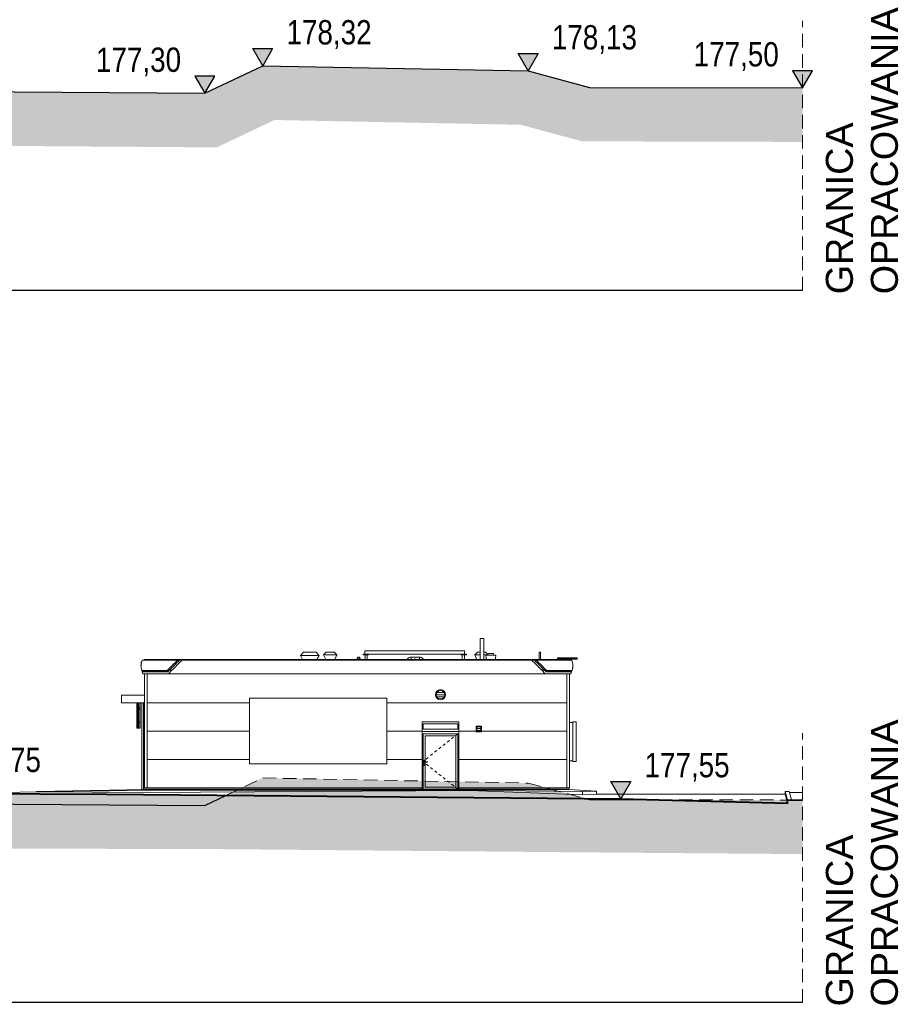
# Model space of a CAD drawing. Header units: metres. Extents: x 964 to 7125, y -212 to 9570.
# Tile 126 of 185: x 2104 to 2137, y 236 to 273. Entities that reach past the tile are written whole.
import ezdxf

# ---------------------------------------------------------------- set-up
doc = ezdxf.new("R2010")
doc.units = ezdxf.units.M
for name, pattern in [('( Dashed )', [0.75, 0.5, -0.25]), ('ACAD_ISO02W100', [15, 12, -3]), ('CIĄGłA', [0]), ('DASH', [0.75, 0.5, -0.25]), ('DASHED', [0.75, 0.5, -0.25])]:
    doc.linetypes.add(name, pattern=pattern)
for name, color, linetype, lineweight in [('- AGP-1_OPISY', 7, 'Continuous', 13), ('a___widokowa_0.3', 6, 'Continuous', 30), ('AGP1_ELEWACJE', 7, 'Continuous', 15), ('AGP1_OPISY', 7, 'Continuous', 13)]:
    doc.layers.add(name, color=color, linetype=linetype, lineweight=lineweight)
doc.layers.add('AGP1_02_ramy na żaluzje zewn', color=7, linetype='Continuous', lineweight=15, true_color=0x636466)
for name, color, linetype in [('Budowlane - Chodnik', 7, 'Continuous'), ('Budowlane - Obrobki Blacharskie', 7, 'Continuous'), ('Instalacje - CO - Urzadzenia - Nadsufitowe', 7, 'Continuous'), ('Instalacje - Wentylacja - Urzadzenia - Przypodlogowe', 7, 'Continuous'), ('Konstrukcja - platforma', 7, 'Continuous'), ('Panele', 32, 'Continuous'), ('wypelnienia kryjace', 250, 'Continuous'), ('wypelnienia wielobokow', 7, 'Continuous'), ('Wyposazenie Zew - Bilbordy', 7, 'Continuous'), ('Wyposazenie Zew - Blendy Elewacyjne', 7, 'Continuous'), ('Wyposazenie Zew - Wizualizacja Logo', 7, 'Continuous'), ('zz-odwodnienie', 5, 'Continuous')]:
    doc.layers.add(name, color=color, linetype=linetype)
doc.styles.add('GENERATED_STYLE_2', font='arial.ttf')
doc.styles.get("Standard").update_dxf_attribs({"font": 'arial.ttf'})
pattern_1 = [(95, (-246.40574, -178.47514), (0.14009465, 0.117553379), [0.01905, -0.20955]), (40, (-246.40574, -178.47514), (-0.160018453, 0.110176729), [0.01524, -0.167640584]), (145.451445, (-246.39407, -178.46534), (-0.019923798, 0.227730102), [0.016190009, -0.178090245]), (91.1842, (-246.44167, -178.43922), (0.221410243, 0.161953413), [0.028575, -0.314325]), (141.635558, (-246.42321, -178.42572), (-0.007086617, 0.342826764), [0.024285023, -0.267135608]), (36.184151, (-246.44167, -178.43922), (-0.007086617, 0.342826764), [0.022859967, -0.251459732]), (66, (-246.41472, -178.43024), (0.179519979, 0.034895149), [0.01905, -0.20955]), (11, (-246.41472, -178.43024), (-0.086539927, 0.173941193), [0.01524, -0.16764]), (116.451445, (-246.39976, -178.42733), (0.092980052, 0.208836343), [0.016190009, -0.178089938]), (82.5, (-246.405744, -178.47514), (-0.057605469, 0.0619734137), [0, -0.165608, 0, -0.17018, 0, -0.168275]), (52.5, (-246.40574, -178.47514), (-0.0235897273, 0.1180870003), [0, -0.097028, 0, -0.161798, 0, -0.064135]), (12.5, (-246.445796, -178.51519), (0.099927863, 0.0918261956), [0, -0.0635, 0, -0.19812, 0, -0.26289]), (2.5, (-246.46376, -178.53315), (0.0867639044, 0.122722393), [0, -0.08255, 0, -0.131572, 0, -0.18669])]

# ---------------------------------------------------------------- blocks, each defined once
blk = doc.blocks.new('d_rzędna')
at = {"layer": 'zz-odwodnienie'}
blk.add_hatch(color=0, dxfattribs=at).paths.add_polyline_path([(0, 0), (0.369, 0.639), (-0.369, 0.639)])
at = {"layer": 'zz-odwodnienie', "color": 0}
for p, q in [((-0.369, 0.639), (0, 0)), ((0.369, 0.639), (-0.369, 0.639)), ((-0.369, 0.639), (0, 0)), ((0.369, 0.639), (-0.369, 0.639)), ((0, 0), (0.369, 0.639)), ((0, 0), (0.369, 0.639))]:
    blk.add_line(p, q, dxfattribs=at)
blk = doc.blocks.new('ELEWACJA PRZEKRÓJ TERENU 2')
at = {"color": 18, "lineweight": 5, "true_color": 0x000000}
for points in [[(13569.2, 5457.1), (13628.2, 5457.1), (13632.2, 5457.1), (13642.2, 5457.1), (13642.2, 5453.1), (13569.2, 5453.1), (13569.2, 5457.1)], [(13569.2, 5453.1), (13569.2, 5451.1)], [(13573.2, 5451.1), (13573.2, 5453.1)]]:
    blk.add_lwpolyline(points, dxfattribs=at)
at = {"color": 18, "linetype": 'ACAD_ISO02W100', "lineweight": 5, "ltscale": 0.1, "true_color": 0x000000}
for points in [[(13628.5, 5453.4), (13569.2, 5453.4), (13569.2, 5456.8), (13628.5, 5456.8)], [(13569.5, 5453.1), (13569.5, 5451.1)], [(13572.9, 5451.1), (13572.9, 5453.1)], [(13632.2, 5457.1), (13632.2, 5453.1), (13628.2, 5453.1), (13628.2, 5457.1), (13632.2, 5457.1)], [(13631.9, 5456.8), (13642.2, 5456.8), (13642.2, 5453.4), (13631.9, 5453.4)]]:
    blk.add_lwpolyline(points, dxfattribs=at)
blk.add_lwpolyline([(13631.9, 5456.8), (13631.9, 5453.4), (13628.5, 5453.4), (13628.5, 5456.8)], close=True, dxfattribs=at)
at = {"layer": 'a___widokowa_0.3', "color": 18, "lineweight": 5, "true_color": 0x000000}
for p, q in [((12025.6, 5430.4), (12026, 5435.1)), ((12026, 5435.1), (12026.9, 5439.8)), ((12026.9, 5439.8), (12028.2, 5444.5)), ((12029.9, 5448.8), (12028.2, 5444.5)), ((12032.1, 5448.8), (12029.9, 5448.8)), ((12032.2, 5448.9), (12032.1, 5448.8)), ((12033.3, 5448.9), (12032.2, 5448.9)), ((12037.3, 5448.9), (12033.3, 5448.9)), ((12033.3, 5448.9), (12033.3, 5448.9)), ((12037.3, 5451.1), (12037.3, 5448.9)), ((13614.2, 5451.1), (12037.3, 5451.1)), ((13614.2, 5451.1), (13614.2, 5448.9)), ((13614.2, 5448.9), (13618.2, 5448.9)), ((13618.2, 5448.9), (13618.2, 5448.9)), ((13618.2, 5448.9), (13619.4, 5448.9)), ((13619.4, 5448.9), (13619.4, 5448.8)), ((13619.4, 5448.8), (13621.7, 5448.8)), ((13623.4, 5444.5), (13621.7, 5448.8)), ((13624.7, 5439.8), (13623.4, 5444.5)), ((13625.5, 5435.1), (13624.7, 5439.8)), ((13625.9, 5430.4), (13625.5, 5435.1)), ((12025.7, 5425.6), (12025.6, 5430.4)), ((12026.1, 5420.8), (12025.7, 5425.6)), ((12027, 5416.1), (12026.1, 5420.8)), ((12028.3, 5411.5), (12027, 5416.1)), ((12030.3, 5405.8), (12028.3, 5411.5)), ((12030.3, 5405.8), (12032.6, 5398.9)), ((12127.7, 5398.9), (12032.6, 5398.9)), ((12038.3, 5398.9), (13523.9, 5398.9)), ((13523.9, 5398.9), (13618.9, 5398.9)), ((13618.9, 5398.9), (13621.3, 5405.8)), ((13621.3, 5405.8), (13623.2, 5411.5)), ((13624.6, 5416.1), (13623.2, 5411.5)), ((13625.5, 5420.8), (13624.6, 5416.1)), ((13625.9, 5425.6), (13625.5, 5420.8)), ((13625.9, 5430.4), (13625.9, 5425.6))]:
    blk.add_line(p, q, dxfattribs=at)
for points in [[(12038.3, 5398.9), (12038.3, 4976.1), (12040.3, 4976.1), (12040.3, 4970.1)], [(13613.3, 4976.1), (13613.3, 5398.9)], [(13613.3, 4976.1), (13611.3, 4976.1), (13611.3, 4970.1)]]:
    blk.add_lwpolyline(points, dxfattribs=at)
for points in [[(11953.3, 5319.1), (12038.3, 5319.1), (12038.3, 5291.1), (11953.3, 5291.1)], [(13203.3, 4970.1), (13067.3, 4970.1), (13067.3, 5221.1), (13203.3, 5221.1)]]:
    blk.add_lwpolyline(points, close=True, dxfattribs=at)
at = {"layer": 'AGP1_02_ramy na żaluzje zewn', "color": 18, "lineweight": 5, "true_color": 0x000000}
for points in [[(12014, 5285.8), (12018, 5285.8), (12018, 5289.8), (12014, 5289.8)], [(12020, 5266.6), (12014, 5266.6), (12014, 5268.6), (12020, 5268.6)], [(12021, 5268.6), (12019, 5268.6), (12019, 5270.6), (12021, 5270.6)], [(12020, 5216.6), (12014, 5216.6), (12014, 5218.6), (12020, 5218.6)], [(12021, 5218.6), (12019, 5218.6), (12019, 5220.6), (12021, 5220.6)], [(12014, 5197.3), (12018, 5197.3), (12018, 5201.3), (12014, 5201.3)]]:
    blk.add_lwpolyline(points, close=True, dxfattribs=at)
for points in [[(12014, 5289.8), (12014, 5197.3)], [(12014, 5289.8), (12014, 5197.3)], [(12018, 5291.1), (12018, 5197.3)], [(12022, 5291.1), (12022, 5197.3)]]:
    blk.add_lwpolyline(points, dxfattribs=at)
at = {"layer": 'AGP1_ELEWACJE', "color": 18, "lineweight": 5, "true_color": 0x000000}
for p, q in [((13071.9, 5078.1), (13077.6, 5078.1)), ((13071.9, 5059.1), (13071.9, 5078.1)), ((13073.5, 5072.1), (13073.7, 5072.8)), ((13073.7, 5071.5), (13073.5, 5072.1)), ((13073.6, 5072.1), (13073.7, 5072.7)), ((13073.7, 5071.5), (13073.6, 5072.1)), ((13073.7, 5072.7), (13074.2, 5073.2)), ((13073.7, 5072.8), (13074.1, 5073.2)), ((13074.2, 5071.1), (13073.7, 5071.5)), ((13074.1, 5071), (13073.7, 5071.5)), ((13073.8, 5072.1), (13073.9, 5072.6)), ((13073.9, 5071.6), (13073.8, 5072.1)), ((13073.9, 5072.6), (13074.3, 5073)), ((13074.3, 5071.3), (13073.9, 5071.6)), ((13074.1, 5073.2), (13074.8, 5073.4)), ((13074.8, 5070.8), (13074.1, 5071)), ((13074.2, 5073.2), (13074.8, 5073.3)), ((13074.8, 5070.9), (13074.2, 5071.1)), ((13074.3, 5073), (13074.8, 5073.1)), ((13074.8, 5071.1), (13074.3, 5071.3)), ((13074.8, 5073.4), (13075.4, 5073.2)), ((13074.8, 5073.3), (13075.4, 5073.2)), ((13074.8, 5073.1), (13077.3, 5073.1)), ((13077.3, 5071.1), (13074.8, 5071.1)), ((13075.4, 5071.1), (13074.8, 5070.9)), ((13075.4, 5071), (13074.8, 5070.8)), ((13075.4, 5073.2), (13075.4, 5073.1)), ((13075.4, 5073.2), (13075.6, 5073.1)), ((13075.4, 5071.1), (13075.4, 5071.1)), ((13075.6, 5071.1), (13075.4, 5071)), ((13077.3, 5073.1), (13078.6, 5073.1)), ((13078.6, 5071.2), (13077.3, 5071.1)), ((13077.6, 5078.1), (13077.6, 5073.1)), ((13077.6, 5071.1), (13077.6, 5059.1)), ((13078.6, 5073.1), (13081.3, 5073)), ((13081.3, 5071.2), (13078.6, 5071.2)), ((13081.3, 5073), (13083.9, 5072.9)), ((13083.9, 5071.3), (13081.3, 5071.2)), ((13083.9, 5072.9), (13086.5, 5072.8)), ((13086.5, 5071.4), (13083.9, 5071.3)), ((13086.5, 5072.8), (13087.3, 5072.8)), ((13087.3, 5071.4), (13086.5, 5071.4)), ((13087.3, 5072.8), (13087.3, 5071.4)), ((13077.6, 5059.1), (13071.9, 5059.1)), ((13072.6, 5062.6), (13072.9, 5063.7)), ((13072.9, 5061.5), (13072.6, 5062.6)), ((13072.8, 5062.6), (13073.1, 5063.6)), ((13073.1, 5061.6), (13072.8, 5062.6)), ((13072.9, 5063.7), (13073.7, 5064.5)), ((13073.7, 5060.7), (13072.9, 5061.5)), ((13073.1, 5063.6), (13073.8, 5064.3)), ((13073.8, 5060.9), (13073.1, 5061.6)), ((13073.7, 5064.5), (13074.8, 5064.8)), ((13074.8, 5060.4), (13073.7, 5060.7)), ((13073.8, 5064.3), (13074.8, 5064.6)), ((13074.8, 5060.6), (13073.8, 5060.9)), ((13074, 5063.5), (13074.1, 5063.9)), ((13074.1, 5063.1), (13074, 5063.5)), ((13074.1, 5063.9), (13074.4, 5064.2)), ((13074.1, 5063.5), (13074.2, 5063.9)), ((13074.2, 5063.2), (13074.1, 5063.5)), ((13074.4, 5062.8), (13074.1, 5063.1)), ((13074.2, 5063.9), (13074.4, 5064.1)), ((13074.4, 5062.9), (13074.2, 5063.2)), ((13074.4, 5064.2), (13074.8, 5064.3)), ((13074.4, 5064.1), (13074.8, 5064.2)), ((13074.8, 5062.8), (13074.4, 5062.9)), ((13074.8, 5062.7), (13074.4, 5062.8)), ((13074.8, 5064.8), (13075.9, 5064.5)), ((13074.8, 5064.6), (13075.8, 5064.3)), ((13074.8, 5064.3), (13075.2, 5064.2)), ((13074.8, 5064.2), (13075.1, 5064.1)), ((13075.1, 5062.9), (13074.8, 5062.8)), ((13075.2, 5062.8), (13074.8, 5062.7)), ((13075.8, 5060.9), (13074.8, 5060.6)), ((13075.9, 5060.7), (13074.8, 5060.4)), ((13075.1, 5064.1), (13075.4, 5063.9)), ((13075.4, 5063.2), (13075.1, 5062.9)), ((13075.2, 5064.2), (13075.5, 5063.9)), ((13075.5, 5063.1), (13075.2, 5062.8)), ((13075.4, 5063.9), (13075.5, 5063.5)), ((13075.5, 5063.5), (13075.4, 5063.2)), ((13075.5, 5063.9), (13075.6, 5063.5)), ((13075.6, 5063.5), (13075.5, 5063.1)), ((13075.8, 5064.3), (13076.5, 5063.6)), ((13076.5, 5061.6), (13075.8, 5060.9)), ((13075.9, 5064.5), (13076.7, 5063.7)), ((13076.7, 5061.5), (13075.9, 5060.7)), ((13076.5, 5063.6), (13076.8, 5062.6)), ((13076.8, 5062.6), (13076.5, 5061.6)), ((13076.7, 5063.7), (13077, 5062.6)), ((13077, 5062.6), (13076.7, 5061.5))]:
    blk.add_line(p, q, dxfattribs=at)
for points in [[(13121.7, 5329.1), (13148.9, 5329.1)], [(13119.5, 5321.1), (13151, 5321.1)], [(13121.7, 5313.1), (13148.9, 5313.1)], [(13203.3, 5221.1), (13067.3, 5221.1)], [(12018, 5197.3), (12022, 5197.3)], [(13067.3, 5185.1), (13203.3, 5185.1)], [(13203.3, 5185.1), (13067.3, 5185.1)], [(13067.3, 4971.1), (13203.3, 4971.1)]]:
    blk.add_lwpolyline(points, dxfattribs=at)
for points in [[(13199.8, 5213.1), (13070.8, 5213.1), (13070.8, 5193.1), (13199.8, 5193.1)], [(13199.8, 5176.1), (13070.8, 5176.1), (13070.8, 4971.1), (13199.8, 4971.1)], [(13191.8, 5168.1), (13078.8, 5168.1), (13078.8, 4979.1), (13191.8, 4979.1)]]:
    blk.add_lwpolyline(points, close=True, dxfattribs=at)
at = {"layer": 'AGP1_ELEWACJE', "color": 18, "linetype": 'DASHED', "lineweight": 5, "ltscale": 10, "true_color": 0x000000, "flags": 128}
blk.add_lwpolyline([(13199.8, 5176.1), (13070.8, 5073.6), (13199.8, 4971.1)], dxfattribs=at)
at = {"layer": 'AGP1_ELEWACJE', "color": 18, "lineweight": 5, "true_color": 0x000000}
for radius in [18.8, 15.8]:
    blk.add_circle((13135.3, 5321.1), radius, dxfattribs=at)
at = {"layer": 'Budowlane - Chodnik', "color": 18, "lineweight": 5, "true_color": 0x000000}
blk.add_lwpolyline([(12040.3, 4970.1), (13611.3, 4970.1)], dxfattribs=at)
at = {"layer": 'Budowlane - Obrobki Blacharskie', "color": 18, "lineweight": 5, "true_color": 0x000000}
for points in [[(12048.3, 5398.9), (12048.3, 4976.1)], [(13603.2, 4976.1), (13603.2, 5398.9)], [(13067.3, 4976.1), (12038.3, 4976.1)], [(13611.3, 4971.1), (12040.3, 4971.1)], [(13611.3, 4976.1), (13203.3, 4976.1)]]:
    blk.add_lwpolyline(points, dxfattribs=at)
blk.add_lwpolyline([(12035.3, 5291.1), (12028.3, 5291.1), (12028.3, 4969.9), (12035.3, 4970.1)], close=True, dxfattribs=at)
at = {"layer": 'Instalacje - CO - Urzadzenia - Nadsufitowe', "color": 18, "lineweight": 5, "true_color": 0x000000}
for p, q in [((13283.2, 5451.1), (13283.2, 5528.9)), ((13283.2, 5528.9), (13283.4, 5528.9)), ((13283.4, 5528.9), (13284.1, 5528.9)), ((13284.1, 5528.9), (13285.1, 5528.9)), ((13285.1, 5528.9), (13286.5, 5528.9)), ((13286.5, 5528.9), (13288.1, 5528.9)), ((13288.1, 5528.9), (13289.8, 5528.9)), ((13289.8, 5528.9), (13291.5, 5528.9)), ((13291.5, 5528.9), (13293.1, 5528.9)), ((13293.1, 5528.9), (13294.5, 5528.9)), ((13294.5, 5528.9), (13295.5, 5528.9)), ((13295.5, 5528.9), (13296.2, 5528.9)), ((13296.2, 5528.9), (13296.4, 5528.9)), ((13296.4, 5451.1), (13296.4, 5528.9)), ((12616.4, 5466.6), (12627.4, 5478.9)), ((12674.6, 5478.9), (12627.4, 5478.9)), ((12685.6, 5466.6), (12674.6, 5478.9)), ((12702.1, 5468.9), (12712.2, 5478.9)), ((12741.9, 5478.9), (12712.2, 5478.9)), ((12752, 5468.9), (12741.9, 5478.9)), ((13262.4, 5468.9), (13272.5, 5478.9)), ((13283.2, 5478.9), (13272.5, 5478.9)), ((13302.2, 5478.9), (13296.4, 5478.9)), ((13311.6, 5469.6), (13302.2, 5478.9)), ((13312.5, 5472.3), (13311, 5467.8)), ((13312.9, 5472.9), (13312.5, 5472.3)), ((13313.5, 5473.1), (13312.9, 5472.9)), ((13313.5, 5473.1), (13313.8, 5473.1)), ((13313.8, 5473.1), (13314.7, 5473.1)), ((13314.7, 5473.1), (13316.1, 5473.1)), ((13316.1, 5473.1), (13317.9, 5473.1)), ((13317.9, 5473.1), (13320, 5473.1)), ((13320, 5473.1), (13322.2, 5473.1)), ((13322.2, 5473.1), (13324.5, 5473.1)), ((13324.5, 5473.1), (13326.6, 5473.1)), ((13326.6, 5473.1), (13328.4, 5473.1)), ((13328.4, 5473.1), (13329.8, 5473.1)), ((13329.8, 5473.1), (13330.7, 5473.1)), ((13330.7, 5473.1), (13331, 5473.1)), ((13331, 5473.1), (13331.6, 5472.9)), ((13331.6, 5472.9), (13332, 5472.3)), ((13332, 5472.3), (13333.5, 5467.8)), ((13501.2, 5478.9), (13501.1, 5478.9)), ((13501.1, 5451.1), (13501.1, 5478.9)), ((13501.5, 5478.9), (13501.2, 5478.9)), ((13501.9, 5478.9), (13501.5, 5478.9)), ((13502.4, 5478.9), (13501.9, 5478.9)), ((13503.1, 5478.9), (13502.4, 5478.9)), ((13503.7, 5478.9), (13503.1, 5478.9)), ((13504.4, 5478.9), (13503.7, 5478.9)), ((13505, 5478.9), (13504.4, 5478.9)), ((13505.6, 5478.9), (13505, 5478.9)), ((13506, 5478.9), (13505.6, 5478.9)), ((13506.3, 5478.9), (13506, 5478.9)), ((13506.3, 5478.9), (13506.3, 5478.9)), ((13506.3, 5451.1), (13506.3, 5478.9)), ((12685.6, 5466.6), (12616.4, 5466.6)), ((12616.4, 5466.6), (12624.5, 5451.1)), ((12685.6, 5466.6), (12677.6, 5451.1)), ((12702.1, 5468.9), (12752, 5468.9)), ((12702.1, 5468.9), (12710.5, 5451.1)), ((12752, 5468.9), (12743.7, 5451.1)), ((12827, 5455.9), (12826.8, 5454.5)), ((12826.8, 5454.5), (12826.8, 5454.2)), ((12826.8, 5454.2), (12826.8, 5453.4)), ((12826.8, 5453.4), (12826.8, 5452)), ((12826.8, 5452), (12826.8, 5451.1)), ((12827.6, 5457.2), (12827, 5455.9)), ((12827, 5451.1), (12827.6, 5452)), ((12827.5, 5451.9), (12827.6, 5451.8)), ((12828.4, 5458.3), (12827.6, 5457.2)), ((12827.6, 5452), (12828.4, 5452.8)), ((12827.6, 5451.8), (12828.1, 5451.1)), ((12829.5, 5459.2), (12828.4, 5458.3)), ((12828.4, 5452.8), (12829.5, 5453.4)), ((12830.8, 5459.7), (12829.5, 5459.2)), ((12829.5, 5453.4), (12830.8, 5453.8)), ((12832.2, 5459.9), (12830.8, 5459.7)), ((12830.8, 5453.8), (12832.2, 5453.9)), ((12833.6, 5459.7), (12832.2, 5459.9)), ((12832.2, 5453.4), (12832.2, 5453.9)), ((12832.2, 5453.9), (12833.6, 5453.8)), ((12832.2, 5452), (12832.2, 5453.4)), ((12832.2, 5451.1), (12832.2, 5452)), ((12834.9, 5459.2), (12833.6, 5459.7)), ((12833.6, 5453.8), (12834.9, 5453.4)), ((12836.1, 5458.3), (12834.9, 5459.2)), ((12834.9, 5453.4), (12836.1, 5452.8)), ((12836.9, 5457.2), (12836.1, 5458.3)), ((12836.1, 5452.8), (12836.9, 5452)), ((12836.4, 5451.1), (12836.9, 5451.8)), ((12837.5, 5455.9), (12836.9, 5457.2)), ((12836.9, 5452), (12837.5, 5451.1)), ((12836.9, 5451.8), (12837, 5451.9)), ((12837.6, 5454.5), (12837.5, 5455.9)), ((12837.6, 5454.5), (12837.6, 5454.2)), ((12837.6, 5454.2), (12837.6, 5453.4)), ((12837.6, 5453.4), (12837.6, 5452)), ((12837.6, 5452), (12837.6, 5451.1)), ((13015.9, 5456.5), (13012.8, 5453.9)), ((13012.8, 5453.9), (13012.9, 5453.8)), ((13012.9, 5453.8), (13013.3, 5453.4)), ((13013.3, 5453.4), (13013.9, 5452.8)), ((13013.9, 5452.8), (13014.7, 5452)), ((13014.7, 5452), (13015.6, 5451.1)), ((13019.4, 5458.4), (13015.9, 5456.5)), ((13023.3, 5459.5), (13019.4, 5458.4)), ((13027.2, 5459.9), (13023.3, 5459.5)), ((13057.2, 5459.9), (13027.2, 5459.9)), ((13027.2, 5459.9), (13027.2, 5459.7)), ((13027.2, 5459.7), (13027.2, 5459.2)), ((13027.2, 5459.2), (13027.2, 5458.3)), ((13027.2, 5458.3), (13027.2, 5457.2)), ((13027.2, 5457.2), (13027.2, 5455.9)), ((13027.2, 5455.9), (13027.2, 5454.5)), ((13027.2, 5454.5), (13027.2, 5453.1)), ((13027.2, 5453.1), (13027.2, 5451.8)), ((13027.2, 5451.8), (13027.2, 5451.1)), ((13039.5, 5451.8), (13038.8, 5451.1)), ((13038.8, 5451.1), (13039.5, 5451.8)), ((13040.8, 5453.1), (13039.5, 5451.8)), ((13039.5, 5451.8), (13040.8, 5453.1)), ((13039.5, 5451.8), (13039.5, 5451.8)), ((13042.2, 5454.5), (13040.8, 5453.1)), ((13040.8, 5453.1), (13040.9, 5453.1)), ((13040.9, 5453.1), (13042.2, 5454.5)), ((13043.6, 5453.1), (13042.2, 5454.5)), ((13042.2, 5454.5), (13043.6, 5453.1)), ((13044.9, 5451.8), (13043.6, 5453.1)), ((13043.6, 5453.1), (13044.9, 5451.8)), ((13043.6, 5453.1), (13043.6, 5453.1)), ((13045.6, 5451.1), (13044.9, 5451.8)), ((13044.9, 5451.8), (13045.6, 5451.1)), ((13044.9, 5451.8), (13044.9, 5451.8)), ((13057.2, 5459.7), (13057.2, 5459.9)), ((13057.2, 5459.9), (13061.2, 5459.5)), ((13057.2, 5459.2), (13057.2, 5459.7)), ((13057.2, 5458.3), (13057.2, 5459.2)), ((13057.2, 5457.2), (13057.2, 5458.3)), ((13057.2, 5455.9), (13057.2, 5457.2)), ((13057.2, 5454.5), (13057.2, 5455.9)), ((13057.2, 5453.1), (13057.2, 5454.5)), ((13057.2, 5451.8), (13057.2, 5453.1)), ((13057.2, 5451.1), (13057.2, 5451.8)), ((13061.2, 5459.5), (13065, 5458.4)), ((13065, 5458.4), (13068.6, 5456.5)), ((13068.6, 5456.5), (13071.7, 5453.9)), ((13068.8, 5451.1), (13069.8, 5452)), ((13069.8, 5452), (13070.5, 5452.8)), ((13070.5, 5452.8), (13071.2, 5453.4)), ((13071.2, 5453.4), (13071.5, 5453.8)), ((13071.5, 5453.8), (13071.7, 5453.9)), ((13262.4, 5468.9), (13270.7, 5451.1)), ((13283.2, 5468.9), (13262.4, 5468.9)), ((13311.4, 5468.9), (13296.4, 5468.9)), ((13303.5, 5467.8), (13304.1, 5467.8)), ((13303.5, 5467.8), (13304.9, 5454.9)), ((13305.2, 5453.6), (13304, 5451.1)), ((13304.1, 5467.8), (13306, 5467.8)), ((13304.9, 5454.9), (13305.2, 5453.7)), ((13305.2, 5453.7), (13305.7, 5452.6)), ((13305.7, 5452.6), (13306.5, 5451.7)), ((13306, 5467.8), (13309, 5467.8)), ((13306.5, 5451.7), (13307.4, 5451.1)), ((13309, 5467.8), (13312.9, 5467.8)), ((13312.9, 5467.8), (13317.4, 5467.8)), ((13317.4, 5467.8), (13322.2, 5467.8)), ((13322.2, 5467.8), (13327.1, 5467.8)), ((13327.1, 5467.8), (13331.6, 5467.8)), ((13331.6, 5467.8), (13335.5, 5467.8)), ((13335.5, 5467.8), (13338.5, 5467.8)), ((13337.9, 5451.7), (13337.1, 5451.1)), ((13338.8, 5452.6), (13337.9, 5451.7)), ((13338.5, 5467.8), (13340.3, 5467.8)), ((13339.3, 5453.7), (13338.8, 5452.6)), ((13339.6, 5454.9), (13339.3, 5453.7)), ((13341, 5467.8), (13339.6, 5454.9)), ((13340.3, 5467.8), (13341, 5467.8))]:
    blk.add_line(p, q, dxfattribs=at)
at = {"layer": 'Instalacje - Wentylacja - Urzadzenia - Przypodlogowe', "color": 18, "lineweight": 5, "true_color": 0x000000}
for p, q in [((13288, 5204.5), (13267.6, 5204.5)), ((13267.6, 5204.5), (13267.6, 5184.1)), ((13267.6, 5184.1), (13288, 5184.1)), ((13270.1, 5186.6), (13270.1, 5202)), ((13270.1, 5202), (13285.5, 5202)), ((13270.1, 5195.6), (13270.1, 5195.6)), ((13270.1, 5195.6), (13285.5, 5195.6)), ((13270.1, 5187.9), (13270.1, 5187.9)), ((13270.1, 5187.9), (13285.5, 5187.9)), ((13285.5, 5186.6), (13270.1, 5186.6)), ((13285.5, 5202), (13285.5, 5186.6)), ((13285.5, 5195.6), (13285.5, 5195.6)), ((13285.5, 5187.9), (13285.5, 5187.9)), ((13288, 5184.1), (13288, 5204.5))]:
    blk.add_line(p, q, dxfattribs=at)
at = {"layer": 'Konstrukcja - platforma', "color": 18, "lineweight": 5, "true_color": 0x000000}
for p, q in [((12868.8, 5470.1), (12848.8, 5470.1)), ((12856.3, 5469.1), (12856.3, 5451.1)), ((12864.3, 5469.1), (12864.3, 5451.1)), ((13231.8, 5470.1), (13211.8, 5470.1)), ((13216.3, 5469.1), (13216.3, 5451.1)), ((13224.3, 5469.1), (13224.3, 5451.1))]:
    blk.add_line(p, q, dxfattribs=at)
for points in [[(12848.8, 5469.1), (12868.8, 5469.1), (12868.8, 5471.1), (12848.8, 5471.1)], [(12855.7, 5471.1), (13224.8, 5471.1), (13224.8, 5483.1), (12855.7, 5483.1)], [(13231.8, 5471.1), (13211.8, 5471.1), (13211.8, 5469.1), (13231.8, 5469.1)]]:
    blk.add_lwpolyline(points, close=True, dxfattribs=at)
at = {"layer": 'Panele', "color": 18, "linetype": 'DASH', "lineweight": 5, "true_color": 0x000000}
for points in [[(12014, 5284.8), (12010.3, 5284.8), (12010.3, 5289.8), (12014, 5289.8)], [(12014, 5272.3), (12010.3, 5272.3), (12010.3, 5277.3), (12014, 5277.3)], [(12014, 5259.8), (12010.3, 5259.8), (12010.3, 5264.8), (12014, 5264.8)], [(12014, 5247.3), (12010.3, 5247.3), (12010.3, 5252.3), (12014, 5252.3)], [(12014, 5234.8), (12010.3, 5234.8), (12010.3, 5239.8), (12014, 5239.8)], [(12014, 5222.3), (12010.3, 5222.3), (12010.3, 5227.3), (12014, 5227.3)], [(12014, 5209.8), (12010.3, 5209.8), (12010.3, 5214.8), (12014, 5214.8)], [(12014, 5197.3), (12010.3, 5197.3), (12010.3, 5202.3), (12014, 5202.3)]]:
    blk.add_lwpolyline(points, close=True, dxfattribs=at)
at = {"layer": 'Panele', "color": 18, "lineweight": 5, "true_color": 0x000000}
blk.add_lwpolyline([(12014, 5197.3), (12010.3, 5197.3), (12010.3, 5289.8), (12014, 5289.8)], close=True, dxfattribs=at)
at = {"layer": 'wypelnienia kryjace', "color": 18, "lineweight": 5, "true_color": 0x000000}
for p, q in [((12427.2, 5291.1), (12048.3, 5291.1)), ((12427.2, 5290.8), (12048.3, 5290.8)), ((13603.2, 5291.1), (12937.2, 5291.1)), ((13603.2, 5290.8), (12937.2, 5290.8)), ((12427.2, 5186.1), (12048.3, 5186.1)), ((12427.2, 5185.8), (12048.3, 5185.8)), ((13067.3, 5186.1), (12937.2, 5186.1)), ((13067.3, 5185.8), (12937.2, 5185.8)), ((13603.2, 5186.1), (13203.3, 5186.1)), ((13603.2, 5185.8), (13203.3, 5185.8)), ((13285.5, 5186.6), (13270.1, 5186.6)), ((12427.2, 5081.1), (12048.3, 5081.1)), ((12427.2, 5080.8), (12048.3, 5080.8)), ((13067.3, 5081.1), (12937.2, 5081.1)), ((13067.3, 5080.8), (12937.2, 5080.8)), ((13603.2, 5081.1), (13203.3, 5081.1)), ((13603.2, 5080.8), (13203.3, 5080.8))]:
    blk.add_line(p, q, dxfattribs=at)
at = {"layer": 'wypelnienia wielobokow', "color": 18, "lineweight": 5, "true_color": 0x000000}
for p, q in [((12108.4, 5291.6), (12108.3, 5291.6)), ((12108.4, 5291.3), (12108.3, 5291.3)), ((13270.4, 5186.6), (13270.1, 5186.6)), ((13288.3, 5186.6), (13288, 5186.6)), ((13288.3, 5186.3), (13288, 5186.3)), ((12108.4, 5081.6), (12108.3, 5081.6)), ((12108.4, 5081.3), (12108.3, 5081.3))]:
    blk.add_line(p, q, dxfattribs=at)
at = {"layer": 'Wyposazenie Zew - Bilbordy', "color": 18, "lineweight": 5, "true_color": 0x000000}
for p, q in [((12427.2, 5064.6), (12427.2, 5308.6)), ((12427.2, 5308.6), (12937.2, 5308.6)), ((12937.2, 5308.6), (12937.2, 5064.6)), ((13613.3, 5218.1), (13625.7, 5218.1)), ((13625.7, 5073.7), (13625.7, 5221.1)), ((13625.7, 5221.1), (13638.2, 5221.1)), ((13638.2, 5073.7), (13638.2, 5221.1)), ((13613.3, 5076.7), (13625.7, 5076.7)), ((13625.7, 5073.7), (13638.2, 5073.7)), ((12937.2, 5064.6), (12427.2, 5064.6))]:
    blk.add_line(p, q, dxfattribs=at)
at = {"layer": 'Wyposazenie Zew - Blendy Elewacyjne', "color": 18, "lineweight": 5, "true_color": 0x000000}
for p, q in [((12033.3, 5448.7), (12033.3, 5448.9)), ((12037.3, 5448.9), (13618.2, 5448.9)), ((13618.2, 5448.7), (13618.2, 5448.9)), ((12033.3, 5405.8), (12033.3, 5405.9)), ((13618.2, 5405.8), (13618.2, 5405.9))]:
    blk.add_line(p, q, dxfattribs=at)
at = {"layer": 'Wyposazenie Zew - Wizualizacja Logo', "color": 18, "lineweight": 5, "true_color": 0x000000}
for p, q in [((12026.2, 5434.9), (12025.8, 5430)), ((12027.1, 5439.7), (12026.2, 5434.9)), ((12028.4, 5444.4), (12027.1, 5439.7)), ((12030, 5448.7), (12028.4, 5444.4)), ((12030.1, 5448.8), (12029.9, 5448.8)), ((12030, 5448.7), (12161, 5448.7)), ((12032.1, 5448.8), (12030.1, 5448.8)), ((12032.2, 5448.9), (12032.1, 5448.7)), ((12033.3, 5448.9), (12032.2, 5448.9)), ((12142.2, 5430), (12147.1, 5434.9)), ((12147.1, 5434.9), (12151.9, 5439.7)), ((12149.3, 5430.3), (12154.1, 5435.1)), ((12149.4, 5430.4), (12154.2, 5435.1)), ((12151.9, 5439.7), (12156.6, 5444.4)), ((12154.1, 5435.1), (12158.8, 5439.9)), ((12154.2, 5435.1), (12158.9, 5439.8)), ((12161, 5448.7), (12156.6, 5444.4)), ((12158.8, 5439.9), (12163.5, 5444.5)), ((12158.9, 5439.8), (12163.5, 5444.5)), ((12159.1, 5430.4), (12163.9, 5435.1)), ((12160.9, 5448.7), (12161.1, 5448.9)), ((12161.1, 5448.9), (12167.9, 5448.9)), ((12163.5, 5444.5), (12167.9, 5448.9)), ((12163.5, 5444.5), (12167.9, 5448.8)), ((12163.9, 5435.1), (12168.6, 5439.8)), ((12167.9, 5448.8), (12177.6, 5448.8)), ((12168.6, 5439.8), (12173.2, 5444.5)), ((12173.2, 5444.5), (12177.6, 5448.8)), ((13473.9, 5448.8), (13483.7, 5448.8)), ((13478.3, 5444.5), (13473.9, 5448.8)), ((13483, 5439.8), (13478.3, 5444.5)), ((13487.7, 5435.1), (13483, 5439.8)), ((13483.7, 5448.9), (13490.5, 5448.9)), ((13488.1, 5444.5), (13483.7, 5448.9)), ((13483.7, 5448.8), (13488.1, 5444.5)), ((13492.4, 5430.4), (13487.7, 5435.1)), ((13492.7, 5439.9), (13488.1, 5444.5)), ((13492.7, 5439.8), (13488.1, 5444.5)), ((13490.5, 5448.9), (13490.7, 5448.7)), ((13621.6, 5448.7), (13490.6, 5448.7)), ((13494.9, 5444.4), (13490.6, 5448.7)), ((13497.5, 5435.1), (13492.7, 5439.9)), ((13497.4, 5435.1), (13492.7, 5439.8)), ((13499.7, 5439.7), (13494.9, 5444.4)), ((13502.2, 5430.4), (13497.4, 5435.1)), ((13502.2, 5430.3), (13497.5, 5435.1)), ((13504.5, 5434.9), (13499.7, 5439.7)), ((13509.4, 5430), (13504.5, 5434.9)), ((13618.2, 5448.9), (13619.4, 5448.9)), ((13619.5, 5448.7), (13619.4, 5448.9)), ((13621.5, 5448.8), (13619.4, 5448.8)), ((13621.5, 5448.8), (13621.7, 5448.8)), ((13623.2, 5444.4), (13621.6, 5448.7)), ((13624.5, 5439.7), (13623.2, 5444.4)), ((13625.4, 5434.9), (13624.5, 5439.7)), ((13625.8, 5430), (13625.4, 5434.9)), ((12025.8, 5430), (12025.9, 5425.1)), ((12025.9, 5425.1), (12026.4, 5420.2)), ((12026.4, 5420.2), (12027.4, 5415.5)), ((12027.4, 5415.5), (12028.8, 5410.8)), ((12028.8, 5410.8), (12028.9, 5410.6)), ((12123, 5410.8), (12028.8, 5410.8)), ((12028.9, 5410.6), (12122.8, 5410.6)), ((12030.3, 5405.8), (12124.8, 5405.8)), ((12030.9, 5410.6), (12032.1, 5406.5)), ((12032.1, 5406.5), (12032.3, 5405.9)), ((12125.5, 5406.5), (12032.1, 5406.5)), ((12124.9, 5405.9), (12032.3, 5405.9)), ((12123, 5410.8), (12122.8, 5410.6)), ((12122.8, 5410.6), (12122.9, 5410.6)), ((12123.7, 5411.4), (12122.9, 5410.6)), ((12127.6, 5415.5), (12123, 5410.8)), ((12128.2, 5416), (12123.7, 5411.4)), ((12130.4, 5411.4), (12123.7, 5411.4)), ((12124.8, 5405.8), (12130.6, 5411.5)), ((12125.5, 5406.5), (12124.9, 5405.9)), ((12130.4, 5411.4), (12125.5, 5406.5)), ((12132.4, 5420.2), (12127.6, 5415.5)), ((12140.3, 5411.5), (12127.7, 5398.9)), ((12133, 5420.7), (12128.2, 5416)), ((12135, 5416), (12130.4, 5411.4)), ((12135.2, 5416.1), (12130.6, 5411.5)), ((12140.3, 5411.5), (12130.6, 5411.5)), ((12137.3, 5425.1), (12132.4, 5420.2)), ((12134.8, 5422.6), (12133, 5420.7)), ((12139.7, 5420.7), (12135, 5416)), ((12139.9, 5420.8), (12135.2, 5416.1)), ((12142.2, 5430), (12137.3, 5425.1)), ((12144.5, 5425.5), (12139.7, 5420.7)), ((12144.6, 5425.6), (12139.9, 5420.8)), ((12144.9, 5416.1), (12140.3, 5411.5)), ((12149.3, 5430.3), (12144.5, 5425.5)), ((12149.4, 5430.4), (12144.6, 5425.6)), ((12149.6, 5420.8), (12144.9, 5416.1)), ((12154.4, 5425.6), (12149.6, 5420.8)), ((12159.1, 5430.4), (12154.4, 5425.6)), ((13497.2, 5425.6), (13492.4, 5430.4)), ((13502, 5420.8), (13497.2, 5425.6)), ((13506.7, 5416.1), (13502, 5420.8)), ((13507, 5425.6), (13502.2, 5430.4)), ((13507.1, 5425.5), (13502.2, 5430.3)), ((13511.3, 5411.5), (13506.7, 5416.1)), ((13511.7, 5420.8), (13507, 5425.6)), ((13511.8, 5420.7), (13507.1, 5425.5)), ((13514.3, 5425.1), (13509.4, 5430)), ((13523.9, 5398.9), (13511.3, 5411.5)), ((13511.3, 5411.5), (13521, 5411.5)), ((13516.4, 5416.1), (13511.7, 5420.8)), ((13516.5, 5416), (13511.8, 5420.7)), ((13519.1, 5420.2), (13514.3, 5425.1)), ((13521, 5411.5), (13516.4, 5416.1)), ((13521.1, 5411.4), (13516.5, 5416)), ((13518.6, 5420.7), (13516.7, 5422.6)), ((13523.3, 5416), (13518.6, 5420.7)), ((13523.9, 5415.5), (13519.1, 5420.2)), ((13526.7, 5405.8), (13521, 5411.5)), ((13526.1, 5406.5), (13521.1, 5411.4)), ((13521.1, 5411.4), (13527.9, 5411.4)), ((13527.9, 5411.4), (13523.3, 5416)), ((13528.6, 5410.8), (13523.9, 5415.5)), ((13526.7, 5405.9), (13526.1, 5406.5)), ((13526.1, 5406.5), (13619.5, 5406.5)), ((13526.7, 5405.9), (13619.3, 5405.9)), ((13621.3, 5405.8), (13526.7, 5405.8)), ((13528.7, 5410.6), (13527.9, 5411.4)), ((13528.8, 5410.6), (13528.6, 5410.8)), ((13528.6, 5410.8), (13622.7, 5410.8)), ((13528.8, 5410.6), (13528.7, 5410.6)), ((13622.7, 5410.6), (13528.8, 5410.6)), ((13619.3, 5405.9), (13619.5, 5406.5)), ((13619.5, 5406.5), (13620.7, 5410.6)), ((13622.7, 5410.8), (13624.2, 5415.5)), ((13622.7, 5410.6), (13622.7, 5410.8)), ((13624.2, 5415.5), (13625.2, 5420.2)), ((13625.2, 5420.2), (13625.7, 5425.1)), ((13625.7, 5425.1), (13625.8, 5430))]:
    blk.add_line(p, q, dxfattribs=at)

msp = doc.modelspace()

# ---------------------------------------------------------------- hatches: boundary and pattern name
at = {"transparency": 33554559}
h = msp.add_hatch(color=256, dxfattribs=at)
h.dxf.hatch_style = 1
h.paths.add_polyline_path([(2113.412, 269.203), (2122.532, 269.027), (2124.821, 268.413), (2132.987, 268.392), (2132.987, 270.392), (2125.088, 270.412), (2122.814, 271.022), (2112.979, 271.212), (2110.836, 270.192), (2096.714, 270.292), (2081.84, 270.092), (2077.643, 270.062), (2077.643, 268.062), (2081.86, 268.092), (2096.72, 268.292), (2111.282, 268.189)])
at = {"lineweight": 9, "true_color": 0x939598}
h = msp.add_hatch(dxfattribs=at)
h.set_pattern_fill('AR-CONC', color=252, scale=0.001, angle=45)
h.set_pattern_definition(pattern_1)
h.paths.add_polyline_path([(2122.814, 244.642), (2112.982, 244.832), (2112.98, 244.829), (2112.979, 244.832), (2111.635, 244.193), (2124.932, 244.074)])
at = {"lineweight": 9, "true_color": 0xed1f24}
h = msp.add_hatch(dxfattribs=at)
h.set_pattern_fill('AR-CONC', color=240, scale=0.001, angle=45)
h.set_pattern_definition(pattern_1)
h.paths.add_polyline_path([(2111.635, 244.193), (2107.202, 244.232), (2099.771, 244.262), (2089.772, 244.162), (2083.349, 244.042), (2078.636, 243.992), (2078.636, 244.112), (2078.486, 244.112), (2078.486, 244.032), (2077.643, 243.975), (2077.643, 243.683), (2081.84, 243.712), (2096.714, 243.912), (2110.836, 243.812)])
at = {"transparency": 33554559}
h = msp.add_hatch(color=256, dxfattribs=at)
h.dxf.hatch_style = 1
h.paths.add_polyline_path([(2132.425, 244.014), (2132.425, 243.902), (2127.658, 244.026), (2125.088, 244.032), (2124.932, 244.074), (2111.635, 244.193), (2110.836, 243.812), (2096.714, 243.912), (2081.84, 243.712), (2077.643, 243.683), (2077.643, 241.978), (2081.857, 242.027), (2096.717, 242.232), (2111.285, 242.196), (2113.415, 242.177), (2122.651, 242.095), (2124.71, 242.076), (2132.987, 242.012), (2132.987, 244.012)])
at = {"lineweight": 9, "true_color": 0xed1f24}
h = msp.add_hatch(dxfattribs=at)
h.set_pattern_fill('AR-CONC', color=240, scale=0.001, angle=45)
h.set_pattern_definition(pattern_1)
h.paths.add_polyline_path([(2126.249, 244.062), (2124.932, 244.074), (2125.088, 244.032), (2127.658, 244.026)])
at = {"lineweight": 9, "true_color": 0x939598}
h = msp.add_hatch(dxfattribs=at)
h.set_pattern_fill('AR-CONC', color=252, scale=0.001, angle=45)
h.set_pattern_definition(pattern_1)
h.paths.add_polyline_path([(2132.425, 244.014), (2132.425, 244.014), (2127.658, 244.026), (2132.425, 243.902)])

# ---------------------------------------------------------------- linework, layer by layer
at = {"layer": '- AGP-1_OPISY', "color": 242, "linetype": 'CIĄGłA', "lineweight": 40, "true_color": 0xcd2027}
msp.add_lwpolyline([(2078.636, 243.992), (2083.349, 244.042), (2089.772, 244.162), (2099.771, 244.262), (2107.202, 244.232), (2126.249, 244.062), (2132.425, 243.902), (2132.425, 244.022), (2132.987, 244.012)], dxfattribs=at)
at = {"color": 18, "linetype": 'DASH', "lineweight": 9, "true_color": 0x000000}
for points in [[(2132.987, 262.892), (2132.987, 272.874)], [(2132.987, 236.512), (2132.987, 246.494)]]:
    msp.add_lwpolyline(points, dxfattribs=at)
at = {"lineweight": 30}
for points in [[(2077.643, 270.062), (2081.84, 270.092), (2096.714, 270.292), (2110.836, 270.192), (2112.979, 271.212), (2122.814, 271.022), (2125.088, 270.412), (2132.987, 270.392)], [(2077.643, 243.683), (2081.84, 243.712), (2096.714, 243.912), (2110.836, 243.812), (2111.635, 244.193)], [(2124.932, 244.074), (2125.088, 244.032), (2127.658, 244.026)], [(2132.425, 244.014), (2132.987, 244.012)]]:
    msp.add_lwpolyline(points, dxfattribs=at)
at = {"color": 242, "true_color": 0xcd2027}
for points in [[(2132.987, 262.892), (2077.643, 262.892)], [(2132.987, 236.512), (2077.643, 236.512)]]:
    msp.add_lwpolyline(points, dxfattribs=at)
at = {"color": 251, "linetype": '( Dashed )', "lineweight": 20, "true_color": 0x636466}
for points in [[(2111.635, 244.193), (2112.979, 244.832), (2122.814, 244.642), (2124.932, 244.074)], [(2127.658, 244.026), (2132.398, 244.014)]]:
    msp.add_lwpolyline(points, dxfattribs=at)
at = {"color": 18, "lineweight": 9, "true_color": 0x000000}
for points in [[(2101.505, 244.255), (2104.596, 244.316), (2104.596, 244.326), (2108.616, 244.406), (2108.616, 244.406)], [(2108.68, 244.372), (2104.596, 244.326)], [(2108.68, 244.372), (2120.644, 244.382)], [(2120.644, 244.382), (2120.644, 244.382), (2124.828, 244.332)], [(2124.326, 244.416), (2124.326, 244.406), (2125.346, 244.346), (2125.346, 244.226)], [(2108.68, 244.292), (2104.596, 244.316)], [(2108.68, 244.292), (2120.644, 244.362), (2124.828, 244.212), (2125.346, 244.226)], [(2124.828, 244.212), (2124.828, 244.332), (2125.346, 244.346)], [(2125.346, 244.226), (2132.346, 244.226), (2132.346, 244.326), (2132.496, 244.326)], [(2132.425, 244.022), (2132.346, 244.326)], [(2132.425, 243.902), (2132.346, 244.226)], [(2132.579, 244.02), (2132.496, 244.326)], [(2132.504, 244.296), (2132.987, 244.296)]]:
    msp.add_lwpolyline(points, dxfattribs=at)

# ---------------------------------------------------------------- block references
at = {"layer": 'AGP1_ELEWACJE', "color": 1, "lineweight": 0, "xscale": 0.01, "yscale": 0.01, "zscale": 0.01}
msp.add_blockref('ELEWACJA PRZEKRÓJ TERENU 2', (1988.213, 194.705), dxfattribs=at)
at = {"layer": 'zz-odwodnienie', "xscale": -1}
for p in [(2112.98, 271.209), (2122.814, 271.022), (2126.249, 244.062)]:
    msp.add_blockref('d_rzędna', p, dxfattribs=at)
at = {"layer": 'zz-odwodnienie'}
for p in [(2132.987, 270.392), (2110.836, 270.192)]:
    msp.add_blockref('d_rzędna', p, dxfattribs=at)

# ---------------------------------------------------------------- texts
at = {"layer": 'AGP1_OPISY', "color": 18, "linetype": 'Continuous', "lineweight": 5, "true_color": 0x000000, "char_height": 1, "width": 47.22046, "attachment_point": 1, "rotation": 90, "style": 'GENERATED_STYLE_2'}
for insert in [(2133.85, 262.748), (2133.85, 236.368)]:
    msp.add_mtext('GRANICA\\POPRACOWANIA', dxfattribs=dict(at, insert=insert))
at = {"layer": 'zz-odwodnienie', "char_height": 0.9, "width": 5.78409}
for s, insert, attachment_point in [('{\\fArial Narrow|b0|i0|c238|p34;178,32}', (2117.015, 272.903), 3), ('{\\fArial Narrow|b0|i0|c238|p34;178,13}', (2126.849, 272.717), 3), ('{\\fArial Narrow|b0|i0|c238|p34;177,50}', (2128.952, 272.087), 1), ('{\\fArial Narrow|b0|i0|c238|p34;177,30}', (2106.802, 271.887), 1)]:
    msp.add_mtext(s, dxfattribs=dict(at, insert=insert, attachment_point=attachment_point))
at = {"layer": 'zz-odwodnienie', "color": 242, "true_color": 0xcd2027, "char_height": 0.9, "width": 5.78409, "attachment_point": 3}
for s, insert in [('{\\fArial Narrow|b0|i0|c238|p34;177,75}', (2104.763, 245.953)), ('{\\fArial Narrow|b0|i0|c238|p34;177,55}', (2130.283, 245.757))]:
    msp.add_mtext(s, dxfattribs=dict(at, insert=insert))

doc.saveas('drawing.dxf')
